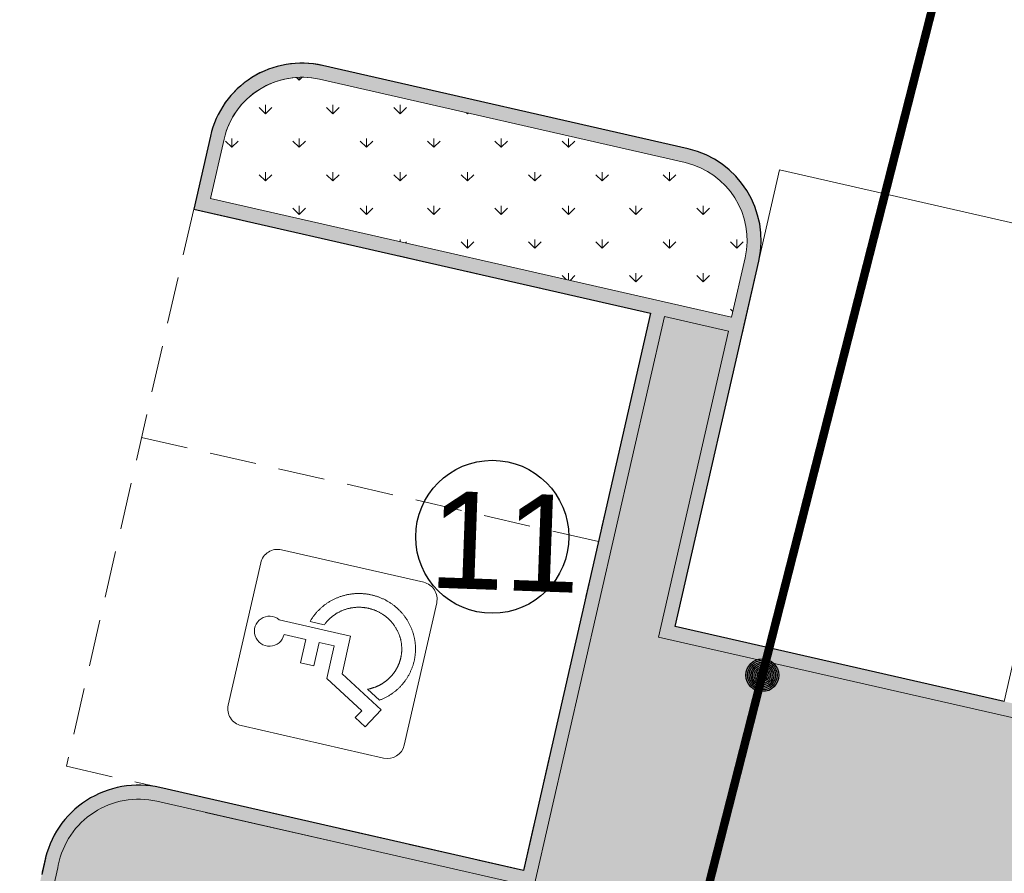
# Model space of a CAD drawing. Header units: metres. Extents: x 964 to 7125, y -212 to 9570.
# Tile 176 of 185: x 2683 to 2693, y 260 to 269. Entities that reach past the tile are written whole.
import ezdxf

# ---------------------------------------------------------------- set-up
doc = ezdxf.new("R2010")
doc.units = ezdxf.units.M
for name, pattern in [('3901', [0]), ('CIĄGłA', [0]), ('DASH', [0.75, 0.5, -0.25]), ('DASHED', [0.75, 0.5, -0.25])]:
    doc.linetypes.add(name, pattern=pattern)
for name, color, linetype, lineweight in [('- AGP-1_OPISY', 7, 'Continuous', 13), ('AGP1_HATCH', 7, 'Continuous', 5), ('AGP1_KRAWEZNIKI', 250, 'Continuous', 30), ('AGP1_KRAWEZNIKI GRUBOŚCI', 7, 'Continuous', 15), ('AGP1_KRAWEZNIKI NOWE', 7, 'Continuous', 30), ('AGP1_OPISY', 7, 'Continuous', 13), ('MIEJCA PARKINGOWE', 7, 'Continuous', 9), ('PODKŁAD MAPA', 7, 'Continuous', 9)]:
    doc.layers.add(name, color=color, linetype=linetype, lineweight=lineweight)
doc.layers.add('OT_Ogrodzenia', color=7, linetype='Continuous')
doc.styles.add('ARIAL', font='arial.ttf')
pattern_1 = [(90, (0, 0), (-0.3592102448, 0.3592102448), [0.09525, -0.6231704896]), (45, (0, 0), (-0.3592102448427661, 0.3592102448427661), [0.09525, -0.41275]), (135, (0, 0), (-0.3592102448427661, -0.3592102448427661), [0.09525, -0.41275])]

# ---------------------------------------------------------------- blocks, each defined once
blk = doc.blocks.new('MDCP 20240606')
at = {"layer": 'OT_Ogrodzenia', "color": 251, "linetype": '3901', "true_color": 0x636466, "const_width": 0.09}
blk.add_lwpolyline([(6592042.38, 5737985.51), (6592033.69, 5737951.41)], dxfattribs=at)
at = {"layer": 'OT_Ogrodzenia', "color": 251, "true_color": 0x636466}
for radius in [0.175, 0.1575, 0.14, 0.1225, 0.105, 0.0875, 0.07, 0.0525, 0.035]:
    blk.add_circle((6592040.5279, 5737978.2423), radius, dxfattribs=at)
blk = doc.blocks.new('stanowisko odkurzacza nowe 06 10 2020')
at = {"lineweight": 15}
blk.add_line((-4.200000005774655, -3.400000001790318), (-4.200000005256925, -5.000000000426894), dxfattribs=at)
for points in [[(-7.800000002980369, -1.118678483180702e-10), (-7.800000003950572, -5.000000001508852), (-4.200000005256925, -5.000000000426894)], [(-3.000000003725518, -3.400000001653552), (-3.000000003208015, -5.000000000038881)], [(-3.000000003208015, -5.000000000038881), (0.5999999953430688, -5.000000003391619)]]:
    blk.add_lwpolyline(points, dxfattribs=at)
at = {"layer": 'AGP1_KRAWEZNIKI NOWE', "linetype": 'DASHED', "lineweight": 15}
blk.add_lwpolyline([(-7.800000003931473, 1.164153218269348e-10), (-7.800000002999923, -5.000000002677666)], dxfattribs=at)
at = {"layer": 'AGP1_KRAWEZNIKI NOWE', "lineweight": 15}
for points in [[(-7.200000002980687, -1.13686837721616e-13), (-4.200000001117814, 2.6943780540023e-11)], [(-3.000000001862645, 3.774403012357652e-11), (0.5999999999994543, 7.014477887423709e-11), (0.5999999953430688, -4.999999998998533)]]:
    blk.add_lwpolyline(points, dxfattribs=at)
for points in [[(-4.200000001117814, -1.13686837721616e-13), (-4.200000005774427, -3.400000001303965, 0.4142135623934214), (-3.600000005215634, -4.000000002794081), (-3.600000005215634, -4.000000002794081, 0.4142135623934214), (-3.000000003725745, -3.400000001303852), (-3.000000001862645, 0)], [(-4.050000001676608, -1.13686837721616e-13), (-4.050000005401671, -3.400000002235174, 0.4142135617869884), (-3.600000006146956, -3.850000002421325, 0.4142135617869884), (-3.150000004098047, -3.400000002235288), (-3.150000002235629, 0)]]:
    blk.add_lwpolyline(points, format="xyb", dxfattribs=at)
for points in [[(-3.850000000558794, -0.349999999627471), (-3.350000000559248, -0.349999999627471), (-3.350000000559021, -0.04999999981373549), (-3.850000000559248, -0.04999999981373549)], [(-3.320000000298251, -1.36000000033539), (-3.320000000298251, -0.75), (-3.879999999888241, -0.75), (-3.879999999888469, -1.360000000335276)], [(-3.330000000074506, -2.440000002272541), (-3.330000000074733, -1.760000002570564), (-3.870000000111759, -1.76000000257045), (-3.870000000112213, -2.440000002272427)], [(-3.87500000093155, -3.500000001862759), (-3.325000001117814, -3.500000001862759), (-3.325000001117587, -2.840000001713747), (-3.87500000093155, -2.840000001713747)]]:
    blk.add_lwpolyline(points, close=True, dxfattribs=at)

msp = doc.modelspace()

# ---------------------------------------------------------------- hatches: boundary and pattern name
at = {"layer": 'AGP1_HATCH', "transparency": 33554625}
h = msp.add_hatch(dxfattribs=at)
h.set_pattern_fill('GRASS', color=64, scale=0.02)
h.set_pattern_definition(pattern_1)
edge = h.paths.add_edge_path()
edge.add_line((2661.807510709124, 281.1750997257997), (2661.513226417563, 280.103738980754))
edge.add_arc((2698.998912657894, 442.3996465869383), 166.5687194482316, 256.9943948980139, 258.1500133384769)
edge.add_line((2664.794031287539, 279.3807385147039), (2665.073825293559, 279.3204852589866))
edge.add_line((2665.07382529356, 279.3204852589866), (2665.191714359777, 279.8679188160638))
edge.add_line((2665.191714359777, 279.8679188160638), (2666.814512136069, 279.5184515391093))
edge.add_line((2666.814512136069, 279.5184515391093), (2666.696623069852, 278.9710179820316))
edge.add_line((2666.696623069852, 278.9710179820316), (2677.244893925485, 276.6994623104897))
edge.add_line((2677.244893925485, 276.6994623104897), (2678.276026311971, 277.4314030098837))
edge.add_line((2678.276026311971, 277.4314030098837), (2661.807510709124, 281.1750997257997))
edge = h.paths.add_edge_path()
edge.add_line((2678.276026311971, 277.4314030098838), (2677.244893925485, 276.6994623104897))
edge.add_line((2677.244893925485, 276.6994623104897), (2705.452921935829, 270.6249021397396))
edge.add_arc((2702.957783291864, 261.9819229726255), 8.995932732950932, -9.899978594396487, 73.89711847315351, ccw=False)
edge.add_line((2711.819761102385, 260.4352636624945), (2705.060449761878, 230.8202579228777))
edge.add_line((2705.060449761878, 230.8202579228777), (2704.424615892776, 230.9653696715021))
edge.add_line((2704.424615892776, 230.9653696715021), (2703.045429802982, 224.9226379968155))
edge.add_line((2703.045429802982, 224.9226379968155), (2698.813467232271, 225.8885363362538))
edge.add_line((2698.813467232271, 225.8885363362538), (2700.188177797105, 231.9116583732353))
edge.add_line((2700.188177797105, 231.9116583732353), (2696.80297776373, 230.9890328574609))
edge.add_line((2696.80297776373, 230.9890328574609), (2693.005710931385, 231.8557167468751))
edge.add_line((2693.005710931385, 231.8557167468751), (2692.594776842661, 230.055260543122))
edge.add_line((2692.594776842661, 230.055260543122), (2687.874416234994, 231.1293036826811))
edge.add_line((2687.874416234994, 231.1293036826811), (2688.28607199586, 232.9329218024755))
edge.add_line((2688.28607199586, 232.9329218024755), (2682.213132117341, 234.3190027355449))
edge.add_line((2682.213132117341, 234.3190027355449), (2680.478348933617, 235.4907377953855))
edge.add_arc((2679.978658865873, 234.8031445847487), 0.8499850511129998, 53.99321822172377, 167.1431079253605)
edge.add_line((2679.149983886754, 234.9922804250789), (2677.859385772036, 229.3376865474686))
edge.add_line((2677.859385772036, 229.3376865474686), (2673.715938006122, 230.2833823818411))
edge.add_line((2673.715938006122, 230.2833823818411), (2674.083090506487, 231.892015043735))
edge.add_line((2674.083090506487, 231.892015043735), (2654.926379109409, 236.2643211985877))
edge.add_line((2654.92637910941, 236.2643211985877), (2654.926056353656, 236.2643948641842))
edge.add_line((2654.926056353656, 236.2643948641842), (2655.35996385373, 238.1655061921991))
edge.add_line((2655.35996385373, 238.1655061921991), (2651.459929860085, 239.0556455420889))
edge.add_line((2651.459929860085, 239.0556455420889), (2652.17198319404, 242.175417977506))
edge.add_line((2652.17198319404, 242.175417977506), (2657.382741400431, 262.8037986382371))
edge.add_arc((2654.619536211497, 263.5017936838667), 2.849999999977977, 345.8234528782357, 357.692915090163)
edge.add_line((2657.467226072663, 263.3870659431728), (2657.561453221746, 265.7259047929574))
edge.add_line((2657.561453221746, 265.7259047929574), (2649.03751070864, 234.6850997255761))
edge.add_line((2649.03751070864, 234.6850997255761), (2703.447510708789, 222.3150997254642))
edge.add_line((2703.447510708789, 222.3150997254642), (2714.507510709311, 269.1950997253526))
edge.add_line((2714.507510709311, 269.1950997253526), (2678.276026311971, 277.4314030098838))
at = {"layer": 'AGP1_HATCH', "true_color": 0x636466, "transparency": 33554477}
h = msp.add_hatch(color=251, dxfattribs=at)
h.dxf.hatch_style = 1
h.paths.add_polyline_path([(2687.065361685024, 259.3846310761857), (2702.420484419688, 255.8799613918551), (2699.626984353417, 243.6407100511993), (2684.271868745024, 247.1454113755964)], flags=16)
edge = h.paths.add_edge_path(flags=16)
edge.add_line((2690.571248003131, 266.4311739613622), (2690.426610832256, 265.7974705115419))
edge.add_line((2690.426610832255, 265.7974705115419), (2684.869518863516, 267.0658272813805))
edge.add_line((2684.869518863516, 267.0658272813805), (2685.014156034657, 267.6995307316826))
edge.add_arc((2685.842845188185, 267.5103898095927), 0.8500000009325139, 77.14298656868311, 167.1429865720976, ccw=False)
edge.add_line((2686.031986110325, 268.3390789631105), (2689.931699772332, 267.4490040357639))
edge.add_arc((2689.742558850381, 266.6203148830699), 0.8500000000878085, -12.857013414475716, 77.14298656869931, ccw=False)
edge = h.paths.add_edge_path()
edge.add_line((2703.562298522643, 256.3886637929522), (2693.891010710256, 258.5960247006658))
edge.add_line((2693.891010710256, 258.5960247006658), (2694.36942604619, 260.6921210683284))
edge.add_line((2694.369426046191, 260.6921210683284), (2698.824850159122, 259.6752101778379))
edge.add_line((2698.824850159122, 259.6752101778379), (2700.049590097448, 265.0732275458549))
edge.add_arc((2699.800264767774, 264.1511328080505), 0.9552077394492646, 74.86959213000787, 168.3871311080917)
edge.add_line((2698.864610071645, 264.3434141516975), (2698.016810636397, 260.6289252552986))
edge.add_line((2698.016810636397, 260.6289252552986), (2689.827412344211, 262.4980825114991))
edge.add_line((2689.827412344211, 262.4980825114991), (2690.717487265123, 266.3977961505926))
edge.add_arc((2689.742558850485, 266.6203148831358), 1.000000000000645, 347.1429865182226, 437.1429865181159)
edge.add_line((2689.965077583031, 267.5952432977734), (2686.065363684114, 268.485318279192))
edge.add_arc((2685.842845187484, 267.5103898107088), 1.000000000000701, 77.1430003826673, 167.1429865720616)
edge.add_line((2684.867916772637, 267.732908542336), (2684.689901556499, 266.9529658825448))
edge.add_line((2684.689901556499, 266.9529658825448), (2689.564527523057, 265.8403759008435))
edge.add_line((2689.564527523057, 265.8403759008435), (2688.20718139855, 259.8933084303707))
edge.add_line((2688.20718139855, 259.8933084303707), (2684.323637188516, 260.7796816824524))
edge.add_arc((2684.101035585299, 259.7827054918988), 1.021524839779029, 77.41362849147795, 166.3037866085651)
edge.add_line((2683.108558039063, 260.0245759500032), (2681.076185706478, 251.1200781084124))
edge.add_arc((2684.981409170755, 250.0981039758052), 4.03673152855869, 165.3349000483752, 256.6501541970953)
edge.add_line((2684.049342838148, 246.1704515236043), (2698.437065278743, 242.8865820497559))
edge.add_arc((2698.876142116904, 244.8367181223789), 1.998954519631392, 257.3113330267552, 345.5301534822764)
edge.add_line((2700.811688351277, 244.3372384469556), (2703.562298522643, 256.3886637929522))
at = {"layer": 'AGP1_HATCH', "transparency": 33554625}
h = msp.add_hatch(dxfattribs=at)
h.set_pattern_fill('GRASS', color=64, scale=0.02)
h.set_pattern_definition(pattern_1)
h.paths.add_polyline_path([(2689.931699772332, 267.4490040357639), (2686.031986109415, 268.3390789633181, 0.4142135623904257), (2685.014156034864, 267.6995307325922), (2684.869518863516, 267.0658272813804), (2689.744160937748, 265.9532336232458), (2690.426610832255, 265.7974705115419), (2690.57124800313, 266.4311739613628, 0.4142135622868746)])

# ---------------------------------------------------------------- linework, layer by layer
at = {"layer": '- AGP-1_OPISY', "color": 18, "linetype": 'CIĄGłA', "lineweight": 0, "true_color": 0x000000}
msp.add_lwpolyline([(2690.53947189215, 265.6178535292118), (2690.53947228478, 265.6178534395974), (2690.717487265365, 266.3977961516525, 0.4142135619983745), (2689.965077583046, 267.5952432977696), (2686.065363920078, 268.4853182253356, 0.4142135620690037), (2684.867916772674, 267.7329085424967), (2684.689901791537, 266.9529658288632), (2689.564545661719, 265.8403717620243)], format="xyb", dxfattribs=at)
msp.add_lwpolyline([(2684.869518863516, 267.0658272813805), (2690.426610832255, 265.7974705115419), (2690.571248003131, 266.4311739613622, 0.4142135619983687), (2689.931699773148, 267.4490040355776), (2686.031986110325, 268.3390789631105, 0.4142135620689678), (2685.014156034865, 267.6995307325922)], format="xyb", close=True, dxfattribs=at)
msp.add_lwpolyline([(2689.710783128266, 265.8069943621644), (2690.393233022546, 265.651231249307)], dxfattribs=at)
at = {"color": 18, "linetype": 'CIĄGłA', "lineweight": 0, "true_color": 0x000000}
for points in [[(2686.403574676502, 260.3049887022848), (2684.847682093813, 260.6601098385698)], [(2686.370196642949, 260.1587494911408), (2684.814304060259, 260.5138706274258)]]:
    msp.add_lwpolyline(points, dxfattribs=at)
at = {"layer": 'AGP1_KRAWEZNIKI', "lineweight": 9}
for p, q in [((2687.143919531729, 262.9692591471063), (2685.625081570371, 263.3159237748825)), ((2685.058946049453, 261.6591830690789), (2685.405610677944, 263.1780210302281)), ((2687.281822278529, 262.7497882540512), (2686.935157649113, 261.2309502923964)), ((2685.601535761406, 262.5693159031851), (2686.364313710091, 262.3952169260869)), ((2685.93132867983, 262.5504415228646), (2686.083009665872, 262.5158213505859)), ((2685.653696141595, 262.4117141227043), (2685.885989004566, 262.3586948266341)), ((2686.364313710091, 262.3952169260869), (2686.272549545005, 261.9931715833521)), ((2685.885989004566, 262.3586948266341), (2685.828891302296, 262.1085332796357)), ((2686.028938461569, 262.3260675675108), (2685.971840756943, 262.0759060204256)), ((2686.028938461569, 262.3260675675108), (2686.189756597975, 262.289361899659)), ((2686.189756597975, 262.289361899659), (2686.110762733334, 261.9432669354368)), ((2685.828891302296, 262.1085332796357), (2685.971840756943, 262.0759060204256)), ((2686.272549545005, 261.9931715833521), (2686.689050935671, 261.606714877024)), ((2686.481835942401, 261.5989614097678), (2686.110762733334, 261.9432669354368)), ((2686.544933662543, 261.8279452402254), (2686.670890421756, 261.7110744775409)), ((2686.413271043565, 261.5250660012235), (2686.481835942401, 261.5989614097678)), ((2686.689050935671, 261.606714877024), (2686.520755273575, 261.4253352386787)), ((2686.715686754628, 261.0930475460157), (2685.196848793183, 261.4397121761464)), ((2686.520755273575, 261.4253352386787), (2686.413271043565, 261.5250660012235))]:
    msp.add_line(p, q, dxfattribs=at)
at = {"layer": 'AGP1_KRAWEZNIKI', "lineweight": 9, "elevation": -0.002315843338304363}
for points in [[(2685.931328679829, 262.5504415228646), (2685.935258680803, 262.5572422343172), (2685.939281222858, 262.5639903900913), (2685.943395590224, 262.5706847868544), (2685.947601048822, 262.5773242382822), (2685.951896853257, 262.5839075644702), (2685.95628224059, 262.590433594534), (2685.960756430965, 262.5969011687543), (2685.965318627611, 262.6033091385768), (2685.96996802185, 262.6096563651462), (2685.974703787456, 262.6159417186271), (2685.979525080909, 262.6221640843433), (2685.984431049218, 262.6283223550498), (2685.989420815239, 262.6344154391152), (2685.994493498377, 262.6404422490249), (2685.999648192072, 262.6464017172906), (2686.004883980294, 262.6522927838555), (2686.010199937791, 262.658114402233), (2686.015595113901, 262.6638655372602), (2686.021068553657, 262.6695451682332), (2686.026619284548, 262.6751522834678), (2686.032246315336, 262.6806858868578), (2686.037948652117, 262.6861449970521), (2686.043725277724, 262.6915286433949), (2686.049575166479, 262.6968358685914), (2686.055497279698, 262.7020657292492), (2686.06149056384, 262.7072172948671), (2686.067553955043, 262.7122896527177), (2686.073686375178, 262.717281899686), (2686.079886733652, 262.7221931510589), (2686.086153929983, 262.7270225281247), (2686.092486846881, 262.7317691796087), (2686.098884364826, 262.7364322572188), (2686.10534534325, 262.7410109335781), (2686.111868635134, 262.7455043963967), (2686.11845308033, 262.7499118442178), (2686.125097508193, 262.7542324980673), (2686.131800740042, 262.7584655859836), (2686.138561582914, 262.7626103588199), (2686.145378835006, 262.7666660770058), (2686.152251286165, 262.7706320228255), (2686.159177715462, 262.7745074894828), (2686.166156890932, 262.7782917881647), (2686.173187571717, 262.7819842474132), (2686.180268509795, 262.7855842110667), (2686.187398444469, 262.7890910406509), (2686.19457611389, 262.7925041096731), (2686.20180023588, 262.7958228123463), (2686.209069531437, 262.7990465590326), (2686.216382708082, 262.8021747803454), (2686.223738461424, 262.8052069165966), (2686.231135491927, 262.8081424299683), (2686.238572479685, 262.8109807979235), (2686.246048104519, 262.8137215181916), (2686.25356103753, 262.8163641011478), (2686.261109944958, 262.8189080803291), (2686.268693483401, 262.8213530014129), (2686.276310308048, 262.8236984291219), (2686.283959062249, 262.8259439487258), (2686.291638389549, 262.8280891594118), (2686.299346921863, 262.8301336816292), (2686.307083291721, 262.8320771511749), (2686.31484612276, 262.8339192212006), (2686.322634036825, 262.8356595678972), (2686.33044564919, 262.8372978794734), (2686.338279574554, 262.8388338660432), (2686.346134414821, 262.8402672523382), (2686.354008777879, 262.8415977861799), (2686.361901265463, 262.8428252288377), (2686.369810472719, 262.843949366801), (2686.377734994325, 262.844969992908), (2686.385673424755, 262.8458869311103), (2686.393624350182, 262.8467000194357), (2686.401586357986, 262.8474091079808), (2686.409558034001, 262.8480140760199), (2686.417537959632, 262.8485148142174), (2686.4255247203, 262.8489112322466), (2686.433516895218, 262.8492032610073), (2686.441513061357, 262.8493908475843), (2686.449511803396, 262.8494739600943), (2686.457511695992, 262.8494525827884), (2686.465511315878, 262.8493267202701), (2686.473509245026, 262.8490963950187), (2686.481504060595, 262.8487616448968), (2686.489494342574, 262.8483225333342), (2686.497478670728, 262.8477791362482), (2686.505455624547, 262.8471315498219), (2686.51342378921, 262.8463798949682), (2686.521381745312, 262.8455242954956), (2686.529328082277, 262.8445649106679), (2686.537261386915, 262.8435019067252), (2686.545180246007, 262.8423354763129), (2686.553083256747, 262.8410658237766), (2686.560969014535, 262.8396931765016), (2686.568836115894, 262.8382177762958), (2686.576683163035, 262.836639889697), (2686.584508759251, 262.8349597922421), (2686.59231151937, 262.8331777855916), (2686.600090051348, 262.8312941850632), (2686.607842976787, 262.8293093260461), (2686.615568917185, 262.8272235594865), (2686.623266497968, 262.8250372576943), (2686.630934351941, 262.8227508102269), (2686.638571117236, 262.8203646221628), (2686.646175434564, 262.8178791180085), (2686.653745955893, 262.8152947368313), (2686.661281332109, 262.8126119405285), (2686.668780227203, 262.8098312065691), (2686.676241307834, 262.806953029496), (2686.683663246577, 262.8039779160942), (2686.691044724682, 262.8009064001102), (2686.698384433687, 262.7977390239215), (2686.70568106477, 262.7944763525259), (2686.712933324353, 262.7911189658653), (2686.720139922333, 262.7876674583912), (2686.727299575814, 262.7841224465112), (2686.734411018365, 262.780484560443), (2686.741472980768, 262.7767544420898), (2686.748484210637, 262.7729327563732), (2686.755443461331, 262.769020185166), (2686.76234949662, 262.7650174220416), (2686.769201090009, 262.7609251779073), (2686.775997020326, 262.7567441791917), (2686.782736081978, 262.7524751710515), (2686.78941707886, 262.7481189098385), (2686.796038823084, 262.7436761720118), (2686.802600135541, 262.7391477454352), (2686.809099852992, 262.7345344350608), (2686.815536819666, 262.729837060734), (2686.821909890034, 262.7250564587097), (2686.828217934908, 262.720193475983), (2686.834459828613, 262.7152489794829), (2686.840634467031, 262.7102238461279), (2686.846740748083, 262.7051189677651), (2686.852777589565, 262.6999352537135), (2686.858743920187, 262.694673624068), (2686.864638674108, 262.6893350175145), (2686.870460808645, 262.6839203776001), (2686.876209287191, 262.6784306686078), (2686.881883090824, 262.6728668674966), (2686.887481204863, 262.6672299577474), (2686.893002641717, 262.6615209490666), (2686.898446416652, 262.6557408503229), (2686.90381156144, 262.649890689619), (2686.909097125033, 262.6439715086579), (2686.914302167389, 262.6379843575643), (2686.919425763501, 262.6319303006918), (2686.92446700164, 262.6258104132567), (2686.929424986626, 262.6196257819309), (2686.934298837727, 262.6133775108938), (2686.939087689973, 262.6070667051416), (2686.943790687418, 262.600694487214), (2686.948407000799, 262.5942619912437), (2686.952935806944, 262.5877703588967), (2686.957376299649, 262.5812207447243), (2686.961727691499, 262.5746143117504), (2686.96598920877, 262.5679522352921), (2686.970160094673, 262.5612356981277), (2686.974239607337, 262.5544658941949), (2686.978227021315, 262.547644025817), (2686.98212162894, 262.5407713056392), (2686.985922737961, 262.533848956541), (2686.989629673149, 262.5268782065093), (2686.993241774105, 262.5198602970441), (2686.996758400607, 262.5127964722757), (2687.000178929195, 262.5056879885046), (2687.003502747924, 262.4985361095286), (2687.006729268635, 262.4913421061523), (2687.009857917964, 262.4841072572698), (2687.012888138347, 262.4768328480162), (2687.015819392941, 262.4695201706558), (2687.018651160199, 262.4621705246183), (2687.021382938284, 262.4547852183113), (2687.024014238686, 262.4473655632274), (2687.026544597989, 262.4399128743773), (2687.028973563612, 262.4324284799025), (2687.031300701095, 262.4249137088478), (2687.033525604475, 262.4173698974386), (2687.035647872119, 262.4097983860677), (2687.037667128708, 262.4022005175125), (2687.039583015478, 262.3945776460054), (2687.041395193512, 262.3869311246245), (2687.043103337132, 262.3792623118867), (2687.044707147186, 262.3715725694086), (2687.046206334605, 262.3638632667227), (2687.047600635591, 262.3561357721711), (2687.048889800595, 262.3483914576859), (2687.050073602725, 262.3406317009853), (2687.051151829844, 262.3328578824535), (2687.052124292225, 262.3250713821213), (2687.052990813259, 262.3172735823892), (2687.053751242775, 262.309465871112), (2687.054405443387, 262.301649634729), (2687.054953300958, 262.293826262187), (2687.055394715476, 262.2859971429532), (2687.055729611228, 262.2781636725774), (2687.055957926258, 262.2703272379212), (2687.056079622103, 262.2624892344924), (2687.056094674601, 262.2546510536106), (2687.056003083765, 262.2468140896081), (2687.055804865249, 262.2389797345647), (2687.055500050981, 262.2311493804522), (2687.055088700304, 262.2233244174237), (2687.054570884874, 262.215506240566), (2687.053946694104, 262.2076962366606), (2687.053216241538, 262.199895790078), (2687.052379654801, 262.1921062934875), (2687.051437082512, 262.1843291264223), (2687.050388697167, 262.1765656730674), (2687.049234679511, 262.1688173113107), (2687.047975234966, 262.1610854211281), (2687.046610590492, 262.1533713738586), (2687.045140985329, 262.1456765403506), (2687.043566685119, 262.1380022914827), (2687.041887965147, 262.1303499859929), (2687.040105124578, 262.1227209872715), (2687.038218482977, 262.1151166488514), (2687.036228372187, 262.1075383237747), (2687.034135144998, 262.0999873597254), (2687.031939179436, 262.0924650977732), (2687.029640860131, 262.0849728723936), (2687.027240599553, 262.0775120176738), (2687.024738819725, 262.0700838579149), (2687.022135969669, 262.0626897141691), (2687.019432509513, 262.0553309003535), (2687.016628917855, 262.0480087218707), (2687.01372569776, 262.0407244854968), (2687.010723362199, 262.033479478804), (2687.007622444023, 262.0262749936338), (2687.004423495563, 262.0191123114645), (2687.001127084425, 262.0119927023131), (2686.997733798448, 262.004917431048), (2686.99424423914, 261.9978877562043), (2686.990659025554, 261.990904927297), (2686.986978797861, 261.9839701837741), (2686.983204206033, 261.9770847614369), (2686.979335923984, 261.9702498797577), (2686.975374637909, 261.9634667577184), (2686.971321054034, 261.9567365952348), (2686.967175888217, 261.9500605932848), (2686.962939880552, 261.9434399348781), (2686.958613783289, 261.9368757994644), (2686.954198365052, 261.9303693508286), (2686.949694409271, 261.923921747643), (2686.945102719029, 261.9175341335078), (2686.940424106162, 261.911207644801), (2686.935659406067, 261.9049434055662), (2686.930809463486, 261.8987425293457), (2686.925875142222, 261.8926061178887), (2686.92085731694, 261.8865352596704), (2686.915756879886, 261.8805310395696), (2686.910574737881, 261.8745945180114), (2686.905311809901, 261.8687267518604), (2686.899969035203, 261.8629287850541), (2686.894547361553, 261.8572016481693), (2686.88904775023, 261.8515463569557), (2686.883471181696, 261.8459639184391), (2686.877818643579, 261.8404553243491), (2686.872091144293, 261.8350215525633), (2686.86628969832, 261.8296635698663), (2686.860415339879, 261.824382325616), (2686.854469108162, 261.8191787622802), (2686.848452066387, 261.8140538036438), (2686.842365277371, 261.8090083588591), (2686.836209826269, 261.8040433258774), (2686.82998680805, 261.7991595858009), (2686.82369732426, 261.7943580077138), (2686.817342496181, 261.7896394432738), (2686.810923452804, 261.7850047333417), (2686.804441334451, 261.7804546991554), (2686.797897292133, 261.7759901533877), (2686.791292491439, 261.771611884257), (2686.784628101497, 261.7673206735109), (2686.777905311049, 261.7631172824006), (2686.771125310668, 261.7590024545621), (2686.764289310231, 261.7549769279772), (2686.75739852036, 261.7510414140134), (2686.750454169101, 261.7471966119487), (2686.743457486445, 261.7434432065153), (2686.736409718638, 261.7397818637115), (2686.729312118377, 261.7362132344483), (2686.722165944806, 261.7327379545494), (2686.7149724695, 261.7293566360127), (2686.707732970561, 261.7260698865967), (2686.700448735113, 261.7228782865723), (2686.693121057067, 261.7197824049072), (2686.685751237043, 261.716782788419), (2686.678340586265, 261.7138799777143), (2686.670890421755, 261.7110744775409)], [(2686.083009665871, 262.515821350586), (2686.086869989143, 262.5211349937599), (2686.090817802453, 262.5264008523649), (2686.094851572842, 262.5316156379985), (2686.098969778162, 262.5367760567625), (2686.103176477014, 262.5418857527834), (2686.107477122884, 262.5469505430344), (2686.111869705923, 262.5519672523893), (2686.116352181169, 262.5569326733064), (2686.120922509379, 262.561843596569), (2686.125578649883, 262.5666968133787), (2686.130318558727, 262.5714891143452), (2686.135140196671, 262.5762172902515), (2686.140041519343, 262.580878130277), (2686.145020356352, 262.5854689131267), (2686.150074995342, 262.5899883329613), (2686.155204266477, 262.5944351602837), (2686.160407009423, 262.5988081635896), (2686.16568205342, 262.6031061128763), (2686.171028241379, 262.6073277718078), (2686.176444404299, 262.6114719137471), (2686.181929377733, 262.6155373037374), (2686.187482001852, 262.6195227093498), (2686.193099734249, 262.6234259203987), (2686.198778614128, 262.6272441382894), (2686.204516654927, 262.6309763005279), (2686.210311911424, 262.6346213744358), (2686.216162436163, 262.6381783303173), (2686.222066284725, 262.6416461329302), (2686.228021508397, 262.6450237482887), (2686.234026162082, 262.6483101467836), (2686.240078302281, 262.6515042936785), (2686.246175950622, 262.6546051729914), (2686.252316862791, 262.6576120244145), (2686.258498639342, 262.6605242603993), (2686.264718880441, 262.6633412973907), (2686.270975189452, 262.6660625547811), (2686.277265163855, 262.6686874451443), (2686.283586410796, 262.6712153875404), (2686.289936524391, 262.6736457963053), (2686.296313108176, 262.6759780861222), (2686.302712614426, 262.6782115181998), (2686.30913086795, 262.6803456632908), (2686.315566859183, 262.6823808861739), (2686.322019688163, 262.6843175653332), (2686.328488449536, 262.6861560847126), (2686.334972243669, 262.687896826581), (2686.34147016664, 262.6895401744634), (2686.347981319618, 262.6910865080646), (2686.354504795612, 262.6925362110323), (2686.361039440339, 262.6938890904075), (2686.367580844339, 262.695144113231), (2686.374122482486, 262.6963016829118), (2686.380657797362, 262.6973622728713), (2686.3871802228, 262.6983263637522), (2686.393683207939, 262.6991944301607), (2686.400160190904, 262.6999669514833), (2686.406604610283, 262.7006444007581), (2686.413009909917, 262.7012272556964), (2686.419390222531, 262.7017177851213), (2686.425794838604, 262.7021210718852), (2686.432212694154, 262.7024367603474), (2686.438628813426, 262.7026641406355), (2686.445028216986, 262.7028025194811), (2686.451397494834, 262.7028523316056), (2686.457726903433, 262.7028156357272), (2686.464007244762, 262.7026945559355), (2686.470229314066, 262.7024912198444), (2686.476409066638, 262.7022060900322), (2686.482606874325, 262.7018367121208), (2686.488791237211, 262.7013867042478), (2686.494923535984, 262.7008601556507), (2686.497958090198, 262.7005694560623), (2686.500965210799, 262.700261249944), (2686.506906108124, 262.6995963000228), (2686.512808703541, 262.6988586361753), (2686.515768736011, 262.6984587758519), (2686.518746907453, 262.6980362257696), (2686.521752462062, 262.6975894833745), (2686.524794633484, 262.6971170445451), (2686.527879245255, 262.6966179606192), (2686.530938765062, 262.69610327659), (2686.533950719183, 262.6955766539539), (2686.536924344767, 262.6950365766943), (2686.542793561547, 262.6939100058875), (2686.548620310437, 262.6927114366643), (2686.551540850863, 262.6920813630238), (2686.55447845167, 262.6914286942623), (2686.55743793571, 262.6907510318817), (2686.560415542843, 262.6900484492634), (2686.566406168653, 262.6885727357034), (2686.572412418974, 262.6870099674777), (2686.578396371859, 262.6853685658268), (2686.584341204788, 262.6836513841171), (2686.590312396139, 262.6818395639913), (2686.596310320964, 262.6799314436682), (2686.602325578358, 262.6779279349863), (2686.608348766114, 262.675829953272), (2686.614369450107, 262.6736390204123), (2686.620374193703, 262.6713597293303), (2686.626349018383, 262.6689975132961), (2686.632279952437, 262.6665578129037), (2686.638165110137, 262.6640407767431), (2686.644053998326, 262.6614238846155), (2686.649948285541, 262.6587052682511), (2686.655841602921, 262.6558865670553), (2686.661727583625, 262.6529694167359), (2686.667599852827, 262.6499554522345), (2686.673452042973, 262.6468463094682), (2686.679277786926, 262.6436436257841), (2686.685070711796, 262.6403490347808), (2686.690824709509, 262.6369643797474), (2686.69653697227, 262.6334918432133), (2686.70220655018, 262.6299316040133), (2686.707832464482, 262.6262835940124), (2686.713413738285, 262.6225477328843), (2686.718949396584, 262.6187239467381), (2686.724438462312, 262.6148121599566), (2686.72987995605, 262.6108122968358), (2686.735272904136, 262.6067242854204), (2686.740615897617, 262.6025482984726), (2686.745904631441, 262.5982864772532), (2686.751136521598, 262.5939403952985), (2686.756309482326, 262.5895113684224), (2686.761421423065, 262.58500071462), (2686.766470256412, 262.5804097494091), (2686.771453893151, 262.5757397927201), (2686.776370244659, 262.5709921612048), (2686.781217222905, 262.5661681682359), (2686.785992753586, 262.5612691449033), (2686.790695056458, 262.5562965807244), (2686.795322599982, 262.5512520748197), (2686.799873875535, 262.5461372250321), (2686.804347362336, 262.5409536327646), (2686.808741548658, 262.5357028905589), (2686.813054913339, 262.5303866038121), (2686.817285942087, 262.525006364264), (2686.821433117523, 262.5195637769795), (2686.825494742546, 262.514060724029), (2686.829467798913, 262.5085015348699), (2686.833351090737, 262.5028884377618), (2686.837143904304, 262.4972229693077), (2686.840845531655, 262.4915066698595), (2686.84445525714, 262.4857410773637), (2686.847972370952, 262.4799277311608), (2686.851396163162, 262.474068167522), (2686.854725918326, 262.4681639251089), (2686.85796088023, 262.462216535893), (2686.861099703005, 262.4562280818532), (2686.864141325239, 262.4502020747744), (2686.867084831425, 262.4441422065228), (2686.869929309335, 262.438052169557), (2686.872673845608, 262.431935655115), (2686.87531752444, 262.4257963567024), (2686.877859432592, 262.4196379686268), (2686.880298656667, 262.4134641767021), (2686.882634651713, 262.4072777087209), (2686.884871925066, 262.4010683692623), (2686.887011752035, 262.3948352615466), (2686.889053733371, 262.3885819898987), (2686.890997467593, 262.3823121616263), (2686.892842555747, 262.3760293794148), (2686.894588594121, 262.3697372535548), (2686.896235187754, 262.3634393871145), (2686.897781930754, 262.3571393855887), (2686.899228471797, 262.3508408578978), (2686.900575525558, 262.3445467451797), (2686.901824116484, 262.3382584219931), (2686.902975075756, 262.3319770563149), (2686.904029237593, 262.3257038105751), (2686.904987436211, 262.319439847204), (2686.905850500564, 262.3131863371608), (2686.906619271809, 262.3069444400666), (2686.907294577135, 262.3007153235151), (2686.907877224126, 262.2945003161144), (2686.908367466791, 262.2883045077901), (2686.908766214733, 262.2821308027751), (2686.909074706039, 262.2759804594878), (2686.909294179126, 262.2698547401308), (2686.909425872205, 262.263754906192), (2686.909471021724, 262.2576822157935), (2686.909430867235, 262.2516379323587), (2686.909306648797, 262.2456233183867), (2686.909099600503, 262.2396396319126), (2686.908810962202, 262.2336881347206), (2686.908441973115, 262.2277700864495), (2686.907993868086, 262.2218867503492), (2686.907467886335, 262.2160393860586), (2686.906865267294, 262.2102292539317), (2686.906187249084, 262.2044576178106), (2686.90543506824, 262.1987257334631), (2686.904609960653, 262.1930348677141), (2686.90417045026, 262.1902052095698), (2686.903944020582, 262.1887943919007), (2686.903886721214, 262.1884421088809), (2686.903823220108, 262.1880538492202), (2686.903687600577, 262.1872321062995), (2686.903127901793, 262.1839413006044), (2686.902540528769, 262.1806445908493), (2686.901925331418, 262.1773422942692), (2686.901282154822, 262.1740347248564), (2686.900610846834, 262.1707221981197), (2686.899911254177, 262.1674050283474), (2686.899183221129, 262.1640835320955), (2686.898426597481, 262.1607580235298), (2686.897641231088, 262.157428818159), (2686.896826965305, 262.1540962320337), (2686.895983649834, 262.1507605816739), (2686.895111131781, 262.147422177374), (2686.894209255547, 262.1440813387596), (2686.89327786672, 262.1407383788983), (2686.892316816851, 262.1373936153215), (2686.891325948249, 262.1340473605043), (2686.890305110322, 262.1306999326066), (2686.8892541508, 262.1273516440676), (2686.888172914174, 262.1240028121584), (2686.887061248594, 262.1206537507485), (2686.885919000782, 262.1173047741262), (2686.884746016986, 262.1139562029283), (2686.883542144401, 262.1106083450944), (2686.882307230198, 262.1072615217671), (2686.881041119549, 262.1039160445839), (2686.87974366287, 262.1005722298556), (2686.878414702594, 262.0972303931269), (2686.877054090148, 262.0938908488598), (2686.875661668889, 262.0905539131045), (2686.874237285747, 262.0872199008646), (2686.8727808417, 262.083889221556), (2686.871292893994, 262.0805634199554), (2686.869773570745, 262.0772431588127), (2686.868222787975, 262.0739287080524), (2686.866640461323, 262.0706203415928), (2686.865026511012, 262.0673183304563), (2686.86338084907, 262.0640229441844), (2686.861703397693, 262.0607344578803), (2686.859994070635, 262.0574531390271), (2686.858252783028, 262.0541792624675), (2686.856479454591, 262.0509131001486), (2686.854674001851, 262.0476549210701), (2686.852836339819, 262.0444049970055), (2686.850966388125, 262.0411636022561), (2686.849064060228, 262.0379310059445), (2686.84712927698, 262.0347074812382), (2686.845161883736, 262.0314933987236), (2686.8431618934, 262.0282894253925), (2686.841129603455, 262.0250962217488), (2686.839065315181, 262.0219144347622), (2686.836969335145, 262.0187447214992), (2686.834841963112, 262.0155877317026), (2686.832683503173, 262.0124441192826), (2686.830494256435, 262.0093145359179), (2686.82827452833, 262.0061996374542), (2686.826024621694, 262.003100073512), (2686.823744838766, 262.00001649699), (2686.821435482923, 261.9969495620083), (2686.819096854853, 261.993899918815), (2686.816729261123, 261.990868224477), (2686.814333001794, 261.9878551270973), (2686.811908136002, 261.9848609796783), (2686.80945179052, 261.9818824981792), (2686.806963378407, 261.9789191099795), (2686.804443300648, 261.9759714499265), (2686.801891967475, 261.9730401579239), (2686.799309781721, 261.9701258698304), (2686.796697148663, 261.967229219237), (2686.794054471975, 261.9643508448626), (2686.791382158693, 261.9614913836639), (2686.788680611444, 261.9586514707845), (2686.785950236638, 261.9558317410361), (2686.78319143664, 261.953032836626), (2686.780404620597, 261.9502553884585), (2686.777590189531, 261.9475000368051), (2686.774748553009, 261.9447674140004), (2686.771880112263, 261.9420581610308), (2686.768985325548, 261.9393727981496), (2686.766064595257, 261.9367115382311), (2686.763118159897, 261.9340746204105), (2686.760146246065, 261.9314622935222), (2686.757149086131, 261.9288747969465), (2686.754126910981, 261.9263123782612), (2686.751079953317, 261.9237752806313), (2686.748008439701, 261.9212637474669), (2686.744912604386, 261.9187780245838), (2686.741792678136, 261.9163183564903), (2686.738648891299, 261.9138849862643), (2686.735481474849, 261.9114781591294), (2686.732290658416, 261.909098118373), (2686.729076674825, 261.9067451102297), (2686.72583975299, 261.9044193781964), (2686.722580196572, 261.9021212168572), (2686.719299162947, 261.8998515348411), (2686.715997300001, 261.8976107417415), (2686.712674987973, 261.8953990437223), (2686.709332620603, 261.8932166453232), (2686.705970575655, 261.8910637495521), (2686.702589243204, 261.88894056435), (2686.699189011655, 261.8868472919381), (2686.695770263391, 261.8847841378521), (2686.692333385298, 261.8827513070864), (2686.688878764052, 261.8807490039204), (2686.685406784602, 261.8787774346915), (2686.68191783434, 261.8768368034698), (2686.67841229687, 261.8749273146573), (2686.674890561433, 261.8730491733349), (2686.671353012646, 261.8712025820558), (2686.667800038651, 261.8693877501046), (2686.664232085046, 261.8676048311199), (2686.660649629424, 261.8658539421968), (2686.657053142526, 261.8641352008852), (2686.653443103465, 261.8624487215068), (2686.64981998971, 261.8607946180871), (2686.646184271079, 261.8591730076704), (2686.642536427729, 261.8575840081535), (2686.638876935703, 261.8560277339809), (2686.635206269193, 261.8545042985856), (2686.631524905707, 261.8530138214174), (2686.627833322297, 261.8515564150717), (2686.624131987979, 261.8501321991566), (2686.620421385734, 261.8487412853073), (2686.616701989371, 261.847383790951), (2686.612974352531, 261.8460598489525), (2686.60923987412, 261.844769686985), (2686.605499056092, 261.8435132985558), (2686.601752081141, 261.8422906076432), (2686.597999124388, 261.8411015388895), (2686.594240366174, 261.8399460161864), (2686.59047598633, 261.8388239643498), (2686.586706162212, 261.8377353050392), (2686.582931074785, 261.8366799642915), (2686.57915089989, 261.8356578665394), (2686.575365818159, 261.8346689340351), (2686.571576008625, 261.8337130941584), (2686.56778165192, 261.8327902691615), (2686.563982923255, 261.831900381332), (2686.560180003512, 261.8310433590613), (2686.556373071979, 261.8302191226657), (2686.552562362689, 261.8294278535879), (2686.548748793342, 261.8286699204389), (2686.544933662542, 261.8279452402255)]]:
    msp.add_lwpolyline(points, dxfattribs=at)
at = {"layer": 'AGP1_KRAWEZNIKI', "lineweight": 9}
for centre, radius, start, end in [((2685.584297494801, 263.1372369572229), 0.1832820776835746, 77.14286502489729, 167.1428650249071), ((2687.103135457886, 262.7905723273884), 0.1832820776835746, 347.1428654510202, 77.14286545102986), ((2685.497345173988, 262.4474001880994), 0.1603718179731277, 49.48241558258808, 347.1428654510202), ((2685.237632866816, 261.6183989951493), 0.1832820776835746, 167.1428654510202, 257.1428654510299), ((2686.75647082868, 261.2717343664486), 0.1832820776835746, 257.1428654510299, 347.1428654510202)]:
    msp.add_arc(centre, radius, start, end, dxfattribs=at)
at = {"layer": 'AGP1_KRAWEZNIKI GRUBOŚCI'}
for points in [[(2690.426610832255, 265.7974705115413), (2690.571248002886, 266.4311739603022, 0.4142135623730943), (2689.931699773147, 267.4490040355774), (2686.031986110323, 268.3390789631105, 0.4142135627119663), (2685.014156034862, 267.6995307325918), (2684.869518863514, 267.0658272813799), (2690.426610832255, 265.7974705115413)], [(2689.710783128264, 265.8069943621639), (2688.320041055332, 259.7136917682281), (2684.296830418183, 260.6319537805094, 0.4238907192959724), (2683.245335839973, 259.9497425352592), (2683.23896229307, 259.9218179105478), (2681.221892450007, 251.0843671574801, 0.4211120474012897), (2684.083351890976, 246.3165467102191), (2698.470224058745, 243.0328713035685, 0.4047774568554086), (2700.66592803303, 244.3727146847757), (2703.38268160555, 256.2758019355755), (2693.711393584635, 258.4831630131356), (2694.256458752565, 260.8717622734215), (2698.711883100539, 259.8548513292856), (2699.875124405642, 264.9509096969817, 0.3754874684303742), (2699.011003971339, 264.3107138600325), (2698.12967248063, 260.4493080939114), (2694.327451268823, 261.3171312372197)]]:
    msp.add_lwpolyline(points, format="xyb", dxfattribs=at)
for points in [[(2689.710783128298, 265.8069943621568), (2690.393233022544, 265.6512312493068)], [(2693.450015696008, 261.5173980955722), (2689.647795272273, 262.3852210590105), (2690.393233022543, 265.6512312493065)]]:
    msp.add_lwpolyline(points, dxfattribs=at)
at = {"layer": 'AGP1_KRAWEZNIKI NOWE', "color": 18, "linetype": 'CIĄGłA', "true_color": 0x000000}
for p, q in [((2689.965077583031, 267.5952432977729), (2686.065363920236, 268.4853182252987)), ((2684.867916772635, 267.7329085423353), (2684.689901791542, 266.952965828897)), ((2684.689901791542, 266.952965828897), (2689.564543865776, 265.8403721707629)), ((2689.827412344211, 262.4980825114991), (2690.717487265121, 266.3977961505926)), ((2689.564543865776, 265.8403721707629), (2688.207179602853, 259.8933088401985)), ((2693.337154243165, 261.6970151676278), (2689.827412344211, 262.4980825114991)), ((2688.207179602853, 259.8933088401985), (2684.330343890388, 260.778162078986)), ((2683.10855803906, 260.0245759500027), (2683.068600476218, 259.8495086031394)), ((2683.098599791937, 259.9809437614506), (2683.07477133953, 259.8765434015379))]:
    msp.add_line(p, q, dxfattribs=at)
for centre, radius, start, end in [((2685.842845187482, 267.5103898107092), 1.000000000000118, 77.14298650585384, 167.1429865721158), ((2689.742558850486, 266.6203148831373), 0.9999999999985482, 347.142986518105, 77.14298651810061), ((2684.101138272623, 259.7821330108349), 1.022061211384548, 77.04073791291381, 168.7833493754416)]:
    msp.add_arc(centre, radius, start, end, dxfattribs=at)
at = {"layer": 'AGP1_OPISY', "linetype": 'Continuous', "lineweight": 30}
msp.add_circle((2687.875065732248, 263.4547843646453), 0.8166577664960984, dxfattribs=at)
at = {"layer": 'MIEJCA PARKINGOWE', "color": 18, "linetype": 'DASH', "lineweight": 0, "true_color": 0x000000}
for points in [[(2688.207165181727, 259.8933121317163), (2689.564545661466, 265.8403717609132), (2684.689906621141, 266.9529787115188), (2683.332526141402, 261.0059190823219)], [(2684.133603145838, 264.5156591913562), (2689.008242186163, 263.4030522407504)], [(2683.332526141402, 261.0059190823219), (2688.207165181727, 259.8933121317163)]]:
    msp.add_lwpolyline(points, dxfattribs=at)

# ---------------------------------------------------------------- block references
at = {"layer": 'AGP1_KRAWEZNIKI NOWE', "color": 5, "lineweight": 15, "rotation": 167.1429865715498}
msp.add_blockref('stanowisko odkurzacza nowe 06 10 2020', (2690.41236926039, 262.3645725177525), dxfattribs=at)
at = {"layer": 'PODKŁAD MAPA', "linetype": 'ByBlock'}
msp.add_blockref('MDCP 20240606', (-6589349.772489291, -5737716.264900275), dxfattribs=at)

# ---------------------------------------------------------------- texts
at = {"layer": 'AGP1_OPISY', "linetype": 'Continuous', "lineweight": 30, "insert": (2687.226241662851, 263.9507251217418), "char_height": 1.0368, "width": 0.8416427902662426, "attachment_point": 1, "rotation": 357.93116286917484, "style": 'ARIAL'}
msp.add_mtext('11', dxfattribs=at)

doc.saveas('drawing.dxf')
